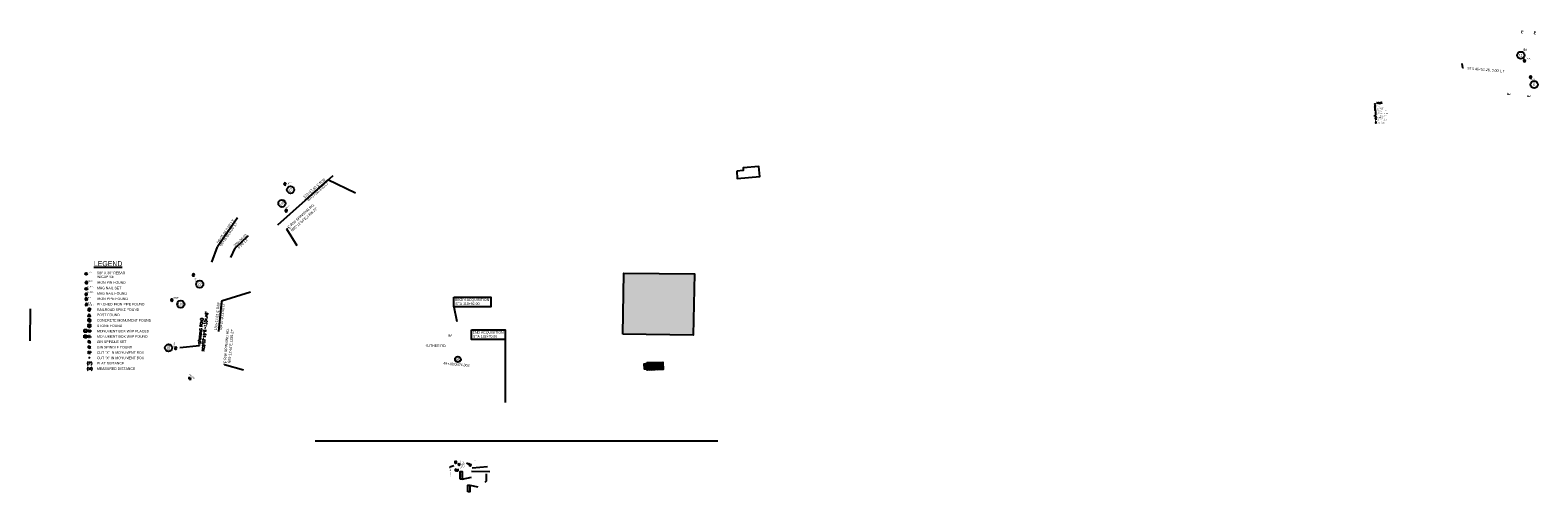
# Model space of a CAD drawing. Header units: feet. Extents: x 1366347 to 23036426, y -1367372 to 913197.
# Tile 1 of 9: x 1366347 to 1373835, y 454737 to 457030. Entities that reach past the tile are written whole.
import ezdxf
from ezdxf.enums import TextEntityAlignment as Align

# ---------------------------------------------------------------- set-up
doc = ezdxf.new("R2010")
doc.units = ezdxf.units.FT
doc.header["$MEASUREMENT"] = 0
for name, pattern in [('HIDDEN', [0.375, 0.25, -0.125]), ('HIDDEN4', [0.09375, 0.0625, -0.03125]), ('OhDOT_USTN2', [0.11, 0.069, -0.041])]:
    doc.linetypes.add(name, pattern=pattern)
for name, color, linetype in [('BD_X_Building', 130, 'Continuous'), ('BD_X_Canopy', 2, 'OhDOT_USTN2'), ('RW_P_Text-Parcel', 140, 'Continuous'), ('RW_X_Text-CLplat', 30, 'Continuous'), ('RW_X_Text-PropMap', 10, 'Continuous'), ('SC_Scratch1', 1, 'Continuous')]:
    doc.layers.add(name, color=color, linetype=linetype)
doc.styles.add('C1', font='simplex.shx')
doc.styles.add('COEC', font='swissck.ttf')
doc.styles.add('LEROY', font='simplex')
doc.styles.add('ODOT', font='arialbd.ttf')
doc.styles.add('Slanted-Normal', font='font31.shx', dxfattribs={"height": 0.1})
doc.styles.get("Standard").update_dxf_attribs({"font": 'font31.shx'})
doc.styles.add('Style-font31', font='font31.shx')
doc.styles.add('Text - CenterTop 0.14 Italic', font='ariali.ttf', dxfattribs={"height": 0.14})
doc.dimstyles.new('COEC', dxfattribs={"dimscale": 13.9, "dimtxt": 0.18, "dimasz": 0.18, "dimexe": 0.18, "dimexo": 0.0625, "dimgap": 0.09, "dimtad": 1, "dimzin": 0, "dimdsep": 46, "dimtxsty": 'Standard', "dimcen": 0.09, "dimclrd": 256, "dimclre": 256, "dimclrt": 256, "dimaunit": 1, "dimadec": 4, "dimazin": 0, "dimtfac": 1, "dimtofl": 0, "dimtmove": 0, "dimatfit": 3, "dimfxl": 1, "dimtolj": 1, "dimtzin": 0, "dimlwd": -1, "dimlwe": -1, "dimarcsym": 0})

# ---------------------------------------------------------------- blocks, each defined once
blk = doc.blocks.new('306')
at = {"color": 0, "linetype": 'ByBlock'}
for p, q in [((0.041, 0.029), (0.088, 0.075)), ((-0.041, -0.029), (-0.088, -0.075))]:
    blk.add_line(p, q, dxfattribs=at)
blk.add_lwpolyline([(-0.025, -0.057), (0.025, -0.057), (0.058, 0), (0.025, 0.057), (-0.025, 0.057), (-0.058, 0)], close=True, dxfattribs=at)
blk = doc.blocks.new('307')
at = {"linetype": 'HIDDEN4'}
for p, q in [((-0.054, 0.054), (0.054, 0.054)), ((-0.054, -0.054), (-0.054, 0.054)), ((0.054, 0.054), (0.054, -0.054)), ((0.054, -0.054), (-0.054, -0.054))]:
    blk.add_line(p, q, dxfattribs=at)
at = {"color": 0, "linetype": 'HIDDEN4'}
for p, q in [((-0.034, 0.034), (0.034, -0.034)), ((0.034, 0.034), (-0.034, -0.034))]:
    blk.add_line(p, q, dxfattribs=at)
blk = doc.blocks.new('309')
at = {"color": 0, "linetype": 'HIDDEN4'}
for p, q in [((-0.034, 0.034), (0.034, -0.034)), ((0.034, 0.034), (-0.034, -0.034))]:
    blk.add_line(p, q, dxfattribs=at)
blk = doc.blocks.new('343')
at = {"color": 0, "linetype": 'ByBlock'}
for radius in [0.0879, 0.045]:
    blk.add_arc((0, 0), radius, 311.53396, 310.53396, dxfattribs=at)

msp = doc.modelspace()

# ---------------------------------------------------------------- hatches: boundary and pattern name
at = {"layer": 'BD_X_Building'}
h = msp.add_hatch(dxfattribs=at)
h.set_pattern_fill('ANSI31', color=256, scale=50)
h.set_pattern_definition([(45, (-122815.502, 230256.827), (-4.419417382, 4.419417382), [])])
h.paths.add_polyline_path([(1369410.095, 455378.675), (1369489.317, 455381.066), (1369490.746, 455344.898), (1369412.185, 455341.091), (1369411.645, 455346.965), (1369397.891, 455346.217), (1369396.581, 455372.216), (1369410.429, 455372.964)])
at = {"layer": 'BD_X_Canopy'}
h = msp.add_hatch(color=255, dxfattribs=at)
h.dxf.hatch_style = 1
h.paths.add_polyline_path([(1369290.549, 455519.833), (1369295.047, 455823.712), (1369647.197, 455819.216), (1369640.001, 455514.439)])
at = {"layer": 'RW_P_Text-Parcel'}
h = msp.add_hatch(color=256, dxfattribs=at)
edge = h.paths.add_edge_path()
edge.add_arc((1373029.739, 456606.252), 0.25, 0, 360)
at = {"layer": 'RW_X_Text-CLplat'}
h = msp.add_hatch(color=256, dxfattribs=at)
edge = h.paths.add_edge_path()
edge.add_arc((1366640.432, 455535.328), 1.249, 0, 360)

# ---------------------------------------------------------------- linework, layer by layer
at = {"layer": 'BD_X_Building', "flags": 128}
for points in [[(1369290.549, 455519.833), (1369295.047, 455823.712), (1369647.197, 455819.216), (1369640.001, 455514.439)], [(1369410.095, 455378.675), (1369489.317, 455381.066), (1369490.746, 455344.898), (1369412.185, 455341.091), (1369411.645, 455346.965), (1369397.891, 455346.217), (1369396.581, 455372.216), (1369410.429, 455372.964)]]:
    msp.add_lwpolyline(points, close=True, dxfattribs=at)
at = {"layer": 'RW_P_Text-Parcel', "linetype": 'HIDDEN'}
for p, q in [((1373024.629, 456602.301), (1373027.474, 456602.301)), ((1373024.629, 456599.456), (1373024.629, 456602.301)), ((1373027.474, 456599.456), (1373024.629, 456599.456)), ((1373027.474, 456602.301), (1373027.474, 456599.456))]:
    msp.add_line(p, q, dxfattribs=at)
at = {"layer": 'RW_P_Text-Parcel'}
for p, q in [((1373024.629, 456602.301), (1373027.474, 456599.456)), ((1373029.768, 456595.606), (1373028.09, 456595.606)), ((1373029.128, 456590.278), (1373028.094, 456590.278)), ((1373029.768, 456595.606), (1373028.581, 456596.793)), ((1373029.768, 456595.606), (1373028.581, 456594.42)), ((1373029.317, 456590.734), (1373028.586, 456591.465)), ((1373029.317, 456589.823), (1373028.586, 456589.092)), ((1373029.768, 456595.606), (1373029.768, 456597.284)), ((1373029.768, 456595.606), (1373030.954, 456596.793)), ((1373029.768, 456595.606), (1373031.446, 456595.606)), ((1373029.768, 456595.606), (1373029.768, 456593.928)), ((1373029.768, 456595.606), (1373030.954, 456594.42)), ((1373029.772, 456590.922), (1373029.772, 456591.956)), ((1373029.772, 456589.634), (1373029.772, 456588.6)), ((1373030.228, 456590.734), (1373030.959, 456591.465)), ((1373030.228, 456589.823), (1373030.959, 456589.092)), ((1373030.416, 456590.278), (1373031.45, 456590.278)), ((1368539.08, 454839.185), (1368630.726, 454838.544)), ((1368542.071, 454856.874), (1368617.608, 454863.415)), ((1368612.399, 454826.485), (1368612.081, 454789.413)), ((1368491.783, 454800.482), (1368538.971, 454809.006)), ((1368531.214, 454770.078), (1368570.328, 454762.577)), ((1368612.081, 454789.413), (1368604.613, 454783.752))]:
    msp.add_line(p, q, dxfattribs=at)
at = {"layer": 'RW_P_Text-Parcel', "linetype": 'Continuous'}
for p, q in [((1373024.639, 456607.923), (1373027.483, 456607.923)), ((1373024.639, 456605.079), (1373024.639, 456607.923)), ((1373027.483, 456605.079), (1373024.639, 456605.079)), ((1373027.483, 456607.923), (1373027.483, 456605.079))]:
    msp.add_line(p, q, dxfattribs=at)
at = {"layer": 'RW_P_Text-Parcel', "linetype": 'HIDDEN4'}
for p, q in [((1373028.652, 456607.338), (1373030.826, 456607.338)), ((1373028.652, 456605.165), (1373028.652, 456607.338)), ((1373030.826, 456605.165), (1373028.652, 456605.165)), ((1373028.677, 456602.021), (1373030.851, 456602.021)), ((1373028.677, 456599.847), (1373028.677, 456602.021)), ((1373030.851, 456599.847), (1373028.677, 456599.847)), ((1373030.826, 456607.338), (1373030.826, 456605.165)), ((1373030.851, 456602.021), (1373030.851, 456599.847))]:
    msp.add_line(p, q, dxfattribs=at)
at = {"layer": 'RW_P_Text-Parcel'}
for points, const_width in [([(1373026.168, 456663.123, 1), (1373027.218, 456663.123, 1)], 1.05), ([(1373026.298, 456648.174, 1), (1373027.348, 456648.174, 1)], 1.05), ([(1368517.837, 454878.59, 1), (1368517.814, 454879.114, 1)], 0.525)]:
    msp.add_lwpolyline(points, format="xyb", close=True, dxfattribs=dict(at, const_width=const_width))
for points in [[(1373029.724, 456623.459), (1373028.42, 456621.199), (1373031.029, 456621.199)], [(1373028.824, 456611.59), (1373028.358, 456610.784), (1373029.29, 456610.784), (1373029.755, 456609.977), (1373030.221, 456610.784), (1373031.153, 456610.784), (1373030.687, 456611.59), (1373031.153, 456612.397), (1373030.221, 456612.397), (1373029.755, 456613.204), (1373029.29, 456612.397), (1373028.358, 456612.397)], [(1368481.947, 454800.482), (1368481.947, 454837.194), (1368491.783, 454837.194), (1368491.783, 454800.482)], [(1368521.379, 454736.894), (1368521.379, 454770.078), (1368531.214, 454770.078), (1368531.214, 454736.894)]]:
    msp.add_lwpolyline(points, close=True, dxfattribs=at)
at = {"layer": 'RW_P_Text-Parcel', "const_width": 0.649, "flags": 128}
msp.add_lwpolyline([(1373029.443, 456595.606, 1), (1373030.092, 456595.606, 1)], format="xyb", close=True, dxfattribs=at)
at = {"layer": 'RW_P_Text-Parcel'}
for centre, radius in [((1373026.693, 456663.123), 1.05), ((1373026.823, 456648.174), 1.05), ((1373029.772, 456590.278), 0.644), ((1373029.755, 456611.59), 0.349), ((1373029.764, 456600.934), 0.25), ((1368517.826, 454878.852), 0.525)]:
    msp.add_circle(centre, radius, dxfattribs=at)
for centre, radius in [((1373768.499, 456878.492, 887.71), 1.02), ((1373798.898, 456795.818, 888.614), 1.02), ((1373026.795, 456637.998), 1.1), ((1373026.8, 456642.739), 1.02), ((1373026.865, 456654.373), 1.02), ((1373026.873, 456632.729), 1), ((1373026.795, 456637.998), 0.485), ((1373026.873, 456632.729), 0.441)]:
    msp.add_arc(centre, radius, 266.5339573, 265.5339573, dxfattribs=at)
for centre, major_axis in [((1368460.048, 454883.849), (0.091, 6.731)), ((1368462.09, 454845.835), (0.083, 6.119)), ((1368469.003, 454845.835), (0.075, 5.563)), ((1368477.325, 454873.526), (0.075, 5.563)), ((1368532.345, 454869.821), (0.075, 5.563))]:
    msp.add_ellipse(centre, major_axis=major_axis, ratio=0.45669962, dxfattribs=at)
msp.add_spline([(1368517.826, 454878.852), (1368518.713, 454877.837), (1368520.417, 454876.627), (1368522.399, 454876.296), (1368524.824, 454876.687), (1368527.545, 454877.032), (1368529.79, 454876.331), (1368531.074, 454874.571)], degree=3, dxfattribs=at)
at = {"layer": 'RW_X_Text-CLplat'}
for p, q in [((1373457.158, 456864.569), (1373460.831, 456843.427)), ((1373465.467, 456843.037), (1373460.831, 456843.427)), ((1367577.272, 456063.211), (1367851.378, 456308.953)), ((1367825.09, 456286.083), (1367711.307, 456184.788)), ((1367962.08, 456221.137), (1367825.09, 456286.083)), ((1367376.951, 456098.7), (1367276.665, 455954.129)), ((1367248.939, 455877.315), (1367276.665, 455954.129)), ((1367364.594, 455947.882), (1367432.05, 456010.969)), ((1367344.104, 455901.646), (1367364.594, 455947.882)), ((1367442.044, 455729.355), (1367297.281, 455684.32)), ((1367297.281, 455684.32), (1367282.211, 455532.728)), ((1366640.575, 455482.102), (1366632.185, 455482.102)), ((1366637.376, 455455.462), (1366632.206, 455455.462)), ((1366640.575, 455482.102), (1366634.643, 455488.034)), ((1366640.575, 455482.102), (1366634.643, 455476.169)), ((1366638.319, 455457.739), (1366634.664, 455461.394)), ((1366638.319, 455453.185), (1366634.664, 455449.529)), ((1366640.575, 455482.102), (1366640.575, 455490.491)), ((1366640.575, 455482.102), (1366646.507, 455488.034)), ((1366640.575, 455482.102), (1366648.964, 455482.102)), ((1366640.575, 455482.102), (1366640.575, 455473.712)), ((1366640.575, 455482.102), (1366646.507, 455476.169)), ((1366640.596, 455458.682), (1366640.596, 455463.851)), ((1366640.596, 455452.241), (1366640.596, 455447.072)), ((1366642.873, 455457.739), (1366646.528, 455461.394)), ((1366642.873, 455453.185), (1366646.528, 455449.529)), ((1366643.816, 455455.462), (1366648.985, 455455.462)), ((1367140.01, 455300.104, 890.31), (1367131.666, 455299.238, 890.31)), ((1367140.01, 455300.104, 890.31), (1367139.144, 455308.449, 890.31)), ((1367140.01, 455300.104, 890.31), (1367148.355, 455300.97, 890.31)), ((1367140.01, 455300.104, 890.31), (1367140.876, 455291.76, 890.31))]:
    msp.add_line(p, q, dxfattribs=at)
at = {"layer": 'RW_X_Text-CLplat', "linetype": 'Continuous'}
for p, q in [((1366346.934, 455486.81), (1366348.835, 455646.06)), ((1366614.929, 455543.685), (1366629.149, 455543.685)), ((1366614.929, 455529.466), (1366614.929, 455543.685)), ((1366629.149, 455529.466), (1366614.929, 455529.466)), ((1366629.149, 455543.685), (1366629.149, 455529.466))]:
    msp.add_line(p, q, dxfattribs=at)
at = {"layer": 'RW_X_Text-CLplat', "linetype": 'HIDDEN'}
for p, q in [((1366614.883, 455515.575), (1366629.106, 455515.575)), ((1366614.883, 455501.352), (1366614.883, 455515.575)), ((1366629.106, 455501.352), (1366614.883, 455501.352)), ((1366629.106, 455515.575), (1366629.106, 455501.352))]:
    msp.add_line(p, q, dxfattribs=at)
at = {"layer": 'RW_X_Text-CLplat', "color": 6}
msp.add_line((1366614.883, 455515.575), (1366629.106, 455501.352), dxfattribs=at)
at = {"layer": 'RW_X_Text-CLplat', "linetype": 'HIDDEN4'}
for p, q in [((1366634.998, 455540.763), (1366645.867, 455540.763)), ((1366634.998, 455529.894), (1366634.998, 455540.763)), ((1366645.867, 455529.894), (1366634.998, 455529.894)), ((1366635.119, 455514.176), (1366645.989, 455514.176)), ((1366635.119, 455503.307), (1366635.119, 455514.176)), ((1366645.989, 455503.307), (1366635.119, 455503.307)), ((1366645.867, 455540.763), (1366645.867, 455529.894)), ((1366645.989, 455514.176), (1366645.989, 455503.307))]:
    msp.add_line(p, q, dxfattribs=at)
at = {"layer": 'RW_X_Text-CLplat', "const_width": 5.25}
for points in [[(1366622.577, 455819.687, 1), (1366627.827, 455819.687, 1)], [(1366623.227, 455744.943, 1), (1366628.477, 455744.943, 1)]]:
    msp.add_lwpolyline(points, format="xyb", close=True, dxfattribs=at)
at = {"layer": 'RW_X_Text-CLplat'}
for points in [[(1366640.357, 455621.365), (1366633.833, 455610.065), (1366646.882, 455610.065)], [(1366635.855, 455562.022), (1366633.526, 455557.988), (1366638.183, 455557.988), (1366640.512, 455553.955), (1366642.84, 455557.988), (1366647.498, 455557.988), (1366645.169, 455562.022), (1366647.498, 455566.055), (1366642.84, 455566.055), (1366640.512, 455570.088), (1366638.183, 455566.055), (1366633.526, 455566.055)]]:
    msp.add_lwpolyline(points, close=True, dxfattribs=at)
at = {"layer": 'RW_X_Text-CLplat', "const_width": 3.245, "flags": 128}
msp.add_lwpolyline([(1366638.952, 455482.102, 1), (1366642.198, 455482.102, 1)], format="xyb", close=True, dxfattribs=at)
at = {"layer": 'RW_X_Text-CLplat'}
for centre, radius in [((1373750.557, 456905.208), 18), ((1373817.012, 456759.368), 18), ((1367640.301, 456237.369), 18), ((1367597.635, 456169.683), 18), ((1366625.202, 455819.687), 5.25), ((1366625.852, 455744.943), 5.25), ((1367189.039, 455768.514), 18), ((1367094.837, 455669.34), 18), ((1366640.512, 455562.022), 1.745), ((1366640.554, 455508.742), 1.25), ((1366640.596, 455455.462), 3.22), ((1367034.44, 455451.837), 18)]:
    msp.add_circle(centre, radius, dxfattribs=at)
for centre, radius, start, end in [((1373768.499, 456878.492, 887.71), 5.1, 266.5339573, 265.5339573), ((1373798.898, 456795.818, 888.614), 5.1, 266.5339573, 265.5339573), ((1367612.641, 456265.964), 5.1, 351.02236, 350.02236), ((1367618.651, 456133.164), 5.1, 307.9041306, 306.9041306), ((1367157.857, 455814.713), 5.1, 351.02236, 350.02236), ((1366626.058, 455775.934), 5.1, 266.5339573, 265.5339573), ((1366625.708, 455694.062), 5.498, 266.5339573, 265.5339573), ((1366625.733, 455717.763), 5.1, 266.5339573, 265.5339573), ((1366626.1, 455667.715), 4.998, 266.5339573, 265.5339573), ((1366625.708, 455694.062), 2.425, 266.5339573, 265.5339573), ((1366626.1, 455667.715), 2.205, 266.5339573, 265.5339573), ((1367050.629, 455689.623), 5.1, 266.5339573, 265.5339573), ((1367069.714, 455450.064), 5.1, 351.02236, 350.02236)]:
    msp.add_arc(centre, radius, start, end, dxfattribs=at)
at = {"layer": 'RW_X_Text-PropMap'}
for p, q in [((1368451.777, 455655.347), (1368466.127, 455582.333)), ((1368705.448, 455493.028), (1368705.448, 455180.492)), ((1367763.055, 454989.957), (1369763.055, 454989.957))]:
    msp.add_line(p, q, dxfattribs=at)
for points in [[(1368451.777, 455704.526), (1368635.338, 455704.526), (1368635.338, 455655.347), (1368451.777, 455655.347)], [(1368539.528, 455542.207), (1368705.448, 455542.207), (1368705.448, 455493.028), (1368539.528, 455493.028)]]:
    msp.add_lwpolyline(points, close=True, dxfattribs=at)
msp.add_circle((1368471.245, 455394.855), 14, dxfattribs=at)
at = {"layer": 'SC_Scratch1', "flags": 128}
msp.add_lwpolyline([(1369856.017, 456330.393), (1369858.981, 456293.795), (1369970.439, 456302.821), (1369966.367, 456353.103), (1369887.496, 456346.716), (1369888.604, 456333.032)], close=True, dxfattribs=at)

# ---------------------------------------------------------------- block references
at = {"layer": 'RW_P_Text-Parcel'}
for name, p, xscale, yscale, zscale in [('306', (1373029.734, 456627.572), 20, 20, 20), ('343', (1373029.756, 456616.935), 15.9375, 15.9375, 15.9375), ('307', (1373029.776, 456584.95), 20, 20, 20), ('309', (1373029.781, 456579.622), 20, 20, 20)]:
    msp.add_blockref(name, p, dxfattribs=dict(at, xscale=xscale, yscale=yscale, zscale=zscale))
at = {"layer": 'RW_X_Text-CLplat'}
for name, p, xscale, yscale, zscale in [('306', (1366640.407, 455641.933), 100, 100, 100), ('343', (1366640.515, 455588.747), 79.6875, 79.6875, 79.6875), ('307', (1366640.617, 455428.823), 100, 100, 100), ('309', (1366640.638, 455402.182), 100, 100, 100)]:
    msp.add_blockref(name, p, dxfattribs=dict(at, xscale=xscale, yscale=yscale, zscale=zscale))

# ---------------------------------------------------------------- texts
at = {"layer": 'RW_P_Text-Parcel'}
for p in [(1373770.311, 456879.514, 887.71), (1373792.227, 456793.529, 888.614)]:
    msp.add_text('I.P.F.', height=1.4, rotation=355.1864545, dxfattribs=at).set_placement(p)
at = {"layer": 'RW_P_Text-Parcel', "style": 'Style-font31'}
for s, height, rotation, p in [('P', 2.8, 85.1863889, (1373796.122, 456753.085)), ('L', 2.8, 85.1863889, (1373796.678, 456753.544)), ('L', 2.8, 180, (1368557.23, 454892.821)), ('P', 2.8, 180, (1368557.587, 454892.1)), ('STA 118+92.00', 2.5, 90, (1368489.849, 454801.802)), ('END ACQUISITION', 2.5, 90, (1368525.237, 454737.893)), ('STA 132+70.00', 2.5, 90, (1368529.28, 454738.214))]:
    msp.add_text(s, height=height, rotation=rotation, dxfattribs=at).set_placement(p)
at = {"layer": 'RW_P_Text-Parcel'}
for s, height, p in [('M.N.S.', 1.4, (1373028.043, 456649.714)), ('M.N.F.', 1.4, (1373028.043, 456644.221)), ('P.F.', 1.4, (1373028.483, 456638.717)), ('P.F.', 1.4, (1373028.487, 456633.389)), ('I.P.S.', 1.4, (1373028.554, 456663.909)), ('I.P.F.', 1.4, (1373028.726, 456655.158)), ('W/CAP SET', 2.5, (1373037.388, 456658.959)), ('5/8" X 30" REBAR', 2.5, (1373037.388, 456662.792)), ('IRON PIN FOUND', 2.5, (1373037.345, 456653.312)), ('MAG NAIL SET', 2.5, (1373037.392, 456647.749)), ('MAG NAIL FOUND', 2.5, (1373037.392, 456642.421)), ('IRON PIPE FOUND', 2.5, (1373037.392, 456637.092)), ('RAILROAD SPIKE FOUND', 2.5, (1373037.392, 456626.275)), ('POST FOUND', 2.5, (1373037.392, 456621.106)), ('PINCHED IRON PIPE FOUND', 2.5, (1373037.396, 456631.764)), ('M', 1.73, (1373025.406, 456599.993)), ('GIN SPINDLE SET', 2.5, (1373037.22, 456594.419)), ('STONE FOUND', 2.5, (1373037.442, 456610.29)), ('CONCRETE MONUMENT FOUND', 2.5, (1373037.418, 456615.644)), ('GIN SPINDLE FOUND', 2.5, (1373037.43, 456588.979)), ('CUT "X" IN MONUMENT BOX', 2.5, (1373037.435, 456583.68)), ('CUT "X" IN MONUMENT BOX', 2.5, (1373037.439, 456578.352)), ('MONUMENT BOX W/IP PLACED', 2.5, (1373037.387, 456604.942)), ('PLAT DISTANCE', 2.5, (1373037.394, 456573.088)), ('MONUMENT BOX W/IP FOUND', 2.5, (1373037.421, 456599.649)), ('MEASURED DISTANCE', 2.5, (1373037.421, 456567.681))]:
    msp.add_text(s, height=height, dxfattribs=at).set_placement(p)
at = {"layer": 'RW_P_Text-Parcel', "width": 0.5}
msp.add_text('PINCHED', height=1.4, dxfattribs=at).set_placement((1373028.487, 456631.461))
at = {"layer": 'RW_P_Text-Parcel', "style": 'COEC'}
msp.add_text('%%ULEGEND', height=5, dxfattribs=at).set_placement((1373048.504, 456670.768), align=Align.CENTER)
at = {"layer": 'RW_P_Text-Parcel'}
for s, height, style, p in [('M', 1.832, 'ODOT', (1373025.052, 456605.606)), ('(P)', 2.5, 'LEROY', (1373027.352, 456573.088)), ('(M)', 2.5, 'LEROY', (1373027.379, 456567.681))]:
    msp.add_text(s, height=height, dxfattribs=dict(at, style=style)).set_placement(p)
for s, height, rotation, style, width, p in [('16-SH1', 2.6, 90, 'Text - CenterTop 0.14 Italic', 0.9, (1368461.308, 454883.712)), ("35+91.22,0.00' RT", 2.5, 89.6446947, 'Slanted-Normal', 0.95, (1368615.415, 454808.595))]:
    msp.add_text(s, height=height, rotation=rotation, dxfattribs=dict(at, style=style, width=width)).set_placement(p, align=Align.CENTER)
for s, height, rotation, style, p in [('55SH', 2.8, 90, 'Text - CenterTop 0.14 Italic', (1368463.567, 454845.553)), ('55T', 2.8, 90, 'Text - CenterTop 0.14 Italic', (1368470.48, 454845.553)), ('11', 2.8, 90, 'Style-font31', (1368478.585, 454873.389)), ('10T', 2.8, 90, 'Text - CenterTop 0.14 Italic', (1368533.822, 454869.539)), ('PC STA. 21+27.19', 2.8, 179.6446947, 'Slanted-Normal', (1368556.89, 454838.423)), ('PT STA. 24+72.60', 2.8, 184.9941746, 'Slanted-Normal', (1368561.683, 454857.65)), ("133+91.63,0.00' RT", 2.5, 89.6446947, 'Slanted-Normal', (1368611.284, 454807.948))]:
    msp.add_text(s, height=height, rotation=rotation, dxfattribs=dict(at, style=style)).set_placement(p, align=Align.CENTER)
at = {"layer": 'RW_P_Text-Parcel', "style": 'Style-font31', "width": 0.9}
msp.add_text('BEGIN ACQUISITION', height=2.5, rotation=90, dxfattribs=at).set_placement((1368485.806, 454801.481))
at = {"layer": 'RW_P_Text-Parcel', "char_height": 2.5, "attachment_point": 2, "rotation": 90.3656399, "style": 'Style-font31'}
for s, width, insert in [('C CONST. KUTHER ROAD\\PN00%%D00\'09"W,127.19\'', 46.06523, (1368430.479, 454835.121)), ('KAYLA J. MAZINGO AND RAY W. KNIGHT II\\P1100 S. KUTHER RD.\\POR 2289-627\\PPID 02-2603101.003\\PRESIDENTIAL\\P', 41.56679, (1368482.043, 454872.447)), ('L', 41.56679, (1368431.7, 454814.462))]:
    msp.add_mtext_dynamic_manual_height_columns(s, width=width, gutter_width=50, heights=[27.314], dxfattribs=dict(at, insert=insert))
at = {"layer": 'RW_X_Text-CLplat'}
for s, rotation, p in [('11', 355.1863889, (1373749.036, 456898.836)), ('9', 355.1863889, (1373815.492, 456752.996)), ('108', 41.3701733, (1367601.743, 456165.262)), ('22', 41.3701733, (1367643.927, 456231.978))]:
    msp.add_text(s, height=12.5, rotation=rotation, dxfattribs=at).set_placement(p, align=Align.CENTER)
for s, rotation, p in [('I.P.F.', 355.1863889, (1373774.718, 456885.902, 887.71)), ('I.P.F.', 355.1863889, (1373802.256, 456782.727, 887.71)), ('I.P.F.', 41.3701733, (1367626.864, 456260.153)), ('M.N.F.', 41.3701733, (1367618.42, 456142.835)), ('I.P.F.', 84.4884027, (1367170.158, 455780.575)), ('M.N.F.', 84.4884027, (1367064.113, 455455.481)), ('CROSS', 319.5010379, (1367134.263, 455318.657, 890.31))]:
    msp.add_text(s, height=7, rotation=rotation, dxfattribs=at).set_placement(p)
at = {"layer": 'RW_X_Text-CLplat', "style": 'Style-font31'}
for s, height, rotation, p in [("STA 49+51.26, 0.00' LT", 12.6, 355.1863889, (1373575.878, 456827.316)), ('133+17.82 C R/W', 12.6, 41.363223, (1367761.869, 456240.355)), ('L', 12.6, 41.363223, (1367784.606, 456253.989)), ("59+35.64,0.00' LT", 12.6, 55.3575147, (1367322.527, 456027.013)), ("59+35.64,0.00' LT", 12.6, 55.3575147, (1367337.154, 456013.279)), ('305+00.00', 12.6, 42.9671736, (1367394.928, 455980.932)), ('133+17.82 C R/W', 12.6, 84.0091814, (1367281.757, 455607.855)), ('L', 12.6, 84.0091814, (1367289.245, 455633.287)), ('108', 12.5, 84.7936694, (1367040.597, 455450.599))]:
    msp.add_text(s, height=height, rotation=rotation, dxfattribs=at).set_placement(p, align=Align.CENTER)
at = {"layer": 'RW_X_Text-CLplat', "style": 'Style-font31', "width": 0.9}
for s, rotation, p in [("49+37.90,3.00'LT", 41.363223, (1367779.477, 456222.492)), ("0.00' LT", 42.9671736, (1367407.186, 455965.391)), ("49+37.90,3.00'LT", 84.0091814, (1367306.811, 455606.644))]:
    msp.add_text(s, height=12.6, rotation=rotation, dxfattribs=at).set_placement(p, align=Align.CENTER)
at = {"layer": 'RW_X_Text-CLplat', "style": 'Style-font31'}
for s, rotation, p in [('C R/W SPINNING RD.', 41.9632258, (1367631.796, 456044.08)), ('N05°11\'44"E,1336.27\'', 41.9632258, (1367648.339, 456028.642)), ('L', 41.9632258, (1367637.228, 456041.541)), ('C R/W SPINNING RD.', 84.6091842, (1367319.052, 455375.364)), ('N05°11\'44"E,1336.27\'', 84.6091842, (1367341.679, 455375.216)), ('L', 84.6091842, (1367324.767, 455377.176))]:
    msp.add_text(s, height=12.6, rotation=rotation, dxfattribs=at).set_placement(p)
at = {"layer": 'RW_X_Text-CLplat', "style": 'COEC'}
msp.add_text('%%ULEGEND', height=25, dxfattribs=at).set_placement((1366734.257, 455857.911), align=Align.CENTER)
at = {"layer": 'RW_X_Text-CLplat'}
for s, height, p in [('I.P.S.', 7, (1366634.507, 455823.615)), ('W/CAP SET', 12.5, (1366678.673, 455798.865)), ('5/8" X 30" REBAR', 12.5, (1366678.673, 455818.033)), ('M.N.S.', 7, (1366631.952, 455752.643)), ('M.N.F.', 7, (1366631.952, 455725.174)), ('I.P.F.', 7, (1366635.363, 455779.861)), ('IRON PIN FOUND', 12.5, (1366678.46, 455770.631)), ('MAG NAIL SET', 12.5, (1366678.694, 455742.818)), ('MAG NAIL FOUND', 12.5, (1366678.694, 455716.173)), ('P.F.', 7, (1366634.151, 455697.653)), ('P.F.', 7, (1366634.172, 455671.013)), ('IRON PIPE FOUND', 12.5, (1366678.694, 455689.529)), ('PINCHED IRON PIPE FOUND', 12.5, (1366678.715, 455662.889)), ('M.N.F.', 7, (1367056.848, 455697.033)), ('CONCRETE MONUMENT FOUND', 12.5, (1366678.826, 455582.288)), ('RAILROAD SPIKE FOUND', 12.5, (1366678.694, 455635.448)), ('POST FOUND', 12.5, (1366678.694, 455609.601)), ('M', 8.651, (1366618.175, 455504.036)), ('STONE FOUND', 12.5, (1366678.945, 455555.52)), ('MONUMENT BOX W/IP PLACED', 12.5, (1366678.672, 455528.779)), ('MONUMENT BOX W/IP FOUND', 12.5, (1366678.841, 455502.317)), ('GIN SPINDLE SET', 12.5, (1366677.835, 455476.168)), ('GIN SPINDLE FOUND', 12.5, (1366678.883, 455448.964)), ('CUT "X" IN MONUMENT BOX', 12.5, (1366678.911, 455422.468)), ('CUT "X" IN MONUMENT BOX', 12.5, (1366678.932, 455395.828)), ('PLAT DISTANCE', 12.5, (1366678.708, 455369.512)), ('MEASURED DISTANCE', 12.5, (1366678.841, 455342.477))]:
    msp.add_text(s, height=height, dxfattribs=at).set_placement(p)
for s, p in [('22', (1367189.143, 455762.803)), ('108', (1367094.997, 455663.307))]:
    msp.add_text(s, height=12.5, dxfattribs=at).set_placement(p, align=Align.CENTER)
at = {"layer": 'RW_X_Text-CLplat', "width": 0.5}
msp.add_text('PINCHED', height=7, dxfattribs=at).set_placement((1366634.172, 455661.374))
at = {"layer": 'RW_X_Text-CLplat'}
for s, height, style, p in [('M', 9.158, 'ODOT', (1366616.996, 455532.1)), ('(P)', 12.5, 'LEROY', (1366628.495, 455369.512)), ('(M)', 12.5, 'LEROY', (1366628.628, 455342.477))]:
    msp.add_text(s, height=height, dxfattribs=dict(at, style=style)).set_placement(p)
at = {"layer": 'RW_X_Text-CLplat', "char_height": 12.6, "attachment_point": 5, "rotation": 84.7065711, "style": 'C1'}
for s, insert in [('SPINNING ROAD                            ', (1367194.295, 455536.317)), ('N05%%D07\'19"E-1334.48\'                    ', (1367214.848, 455534.035))]:
    msp.add_mtext_dynamic_manual_height_columns(s, width=199.26822, gutter_width=45, heights=[0], dxfattribs=dict(at, insert=insert))
at = {"layer": 'RW_X_Text-PropMap', "style": 'Style-font31'}
for s, height, rotation, p in [('P', 14, 355.1863889, (1373750.351, 457016.316)), ('L', 14, 355.1863889, (1373752.432, 457012.706)), ('P', 14, 355.1863889, (1373813.336, 457011.636)), ('L', 14, 355.1863889, (1373815.417, 457008.025)), ('P', 14, 84.7530556, (1373776.646, 456926.441)), ('L', 14, 84.7530556, (1373780.433, 456928.647)), ('P', 14, 84.7530556, (1373694.882, 456706.138)), ('L', 14, 84.7530556, (1373698.669, 456708.344)), ('P', 14, 85.1863889, (1373794.114, 456695.691)), ('L', 14, 85.1863889, (1373797.511, 456698.462)), ('P', 14, 90, (1368437.642, 455507.535)), ('L', 14, 90, (1368440.885, 455510.313)), ('49+1833476.002', 12.5, 355.1863889, (1368398.604, 455369.207)), ('55', 12.5, 355.1863889, (1368460.609, 455388.948))]:
    msp.add_text(s, height=height, rotation=rotation, dxfattribs=at).set_placement(p)
at = {"layer": 'RW_X_Text-PropMap', "style": 'Style-font31', "width": 0.9}
msp.add_text('BEGIN ACQUISITION', height=12.5, dxfattribs=at).set_placement((1368456.772, 455685.233))
at = {"layer": 'RW_X_Text-PropMap', "style": 'Style-font31'}
for s, p in [('STA 118+92.00', (1368458.377, 455665.018)), ('END ACQUISITION', (1368544.523, 455522.914)), ('STA 132+70.00', (1368546.128, 455502.699)), ('KUTHER RD.', (1368309.048, 455457.163))]:
    msp.add_text(s, height=12.5, dxfattribs=at).set_placement(p)

# ---------------------------------------------------------------- leaders
at = {"layer": 'RW_P_Text-Parcel'}
msp.add_leader([(1368451.424, 454865.927), (1368431.61, 454858.904), (1368431.599, 454858.018)], dimstyle='COEC', override={"dimscale": 13.9, "dimgap": 0.09, "dimtad": 0}, dxfattribs=at)
at = {"layer": 'RW_X_Text-CLplat'}
for points, override in [([(1367673.346, 455959.506), (1367621.903, 456042.366), (1367626.458, 456046.452)], {"dimscale": 70, "dimgap": 0.09, "dimtad": 0}), ([(1367090.598, 455453.652), (1367187.7, 455463.609), (1367188.802, 455468.172)], {"dimscale": 50, "dimgap": 0.09, "dimtad": 0}), ([(1367406.91, 455341.304), (1367312.935, 455367.401), (1367313.518, 455373.493)], {"dimscale": 70, "dimgap": 0.09, "dimtad": 0})]:
    msp.add_leader(points, dimstyle='COEC', override=override, dxfattribs=at)

doc.saveas('drawing.dxf')
